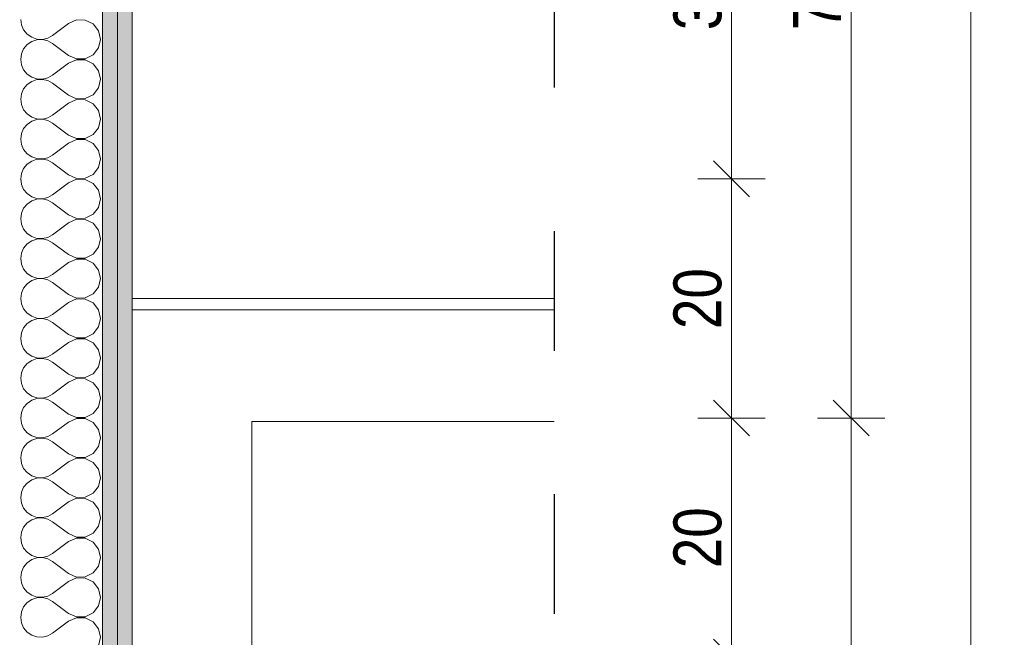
# Model space of a CAD drawing. Header units: millimetres. Extents: x -19885 to 4386, y -353 to 3827.
# Tile 38 of 59: x -9166 to -8343, y 2217 to 2733. Entities that reach past the tile are written whole.
import ezdxf

# ---------------------------------------------------------------- set-up
doc = ezdxf.new("R2010")
doc.units = ezdxf.units.MM
doc.header["$MEASUREMENT"] = 0
doc.linetypes.add('Przerywana długa', pattern=[220, 100, -120])
doc.linetypes.add('Wipeout_Contour', pattern=[1000, 0, -1000])
for name, color, linetype, lineweight, true_color in [('KR_INW_Nr_pióra__28', 7, 'Continuous', 25, 0xa80f02), ('PRZBUDOWA_W_KAN_OPIS_Nr_pióra__20', 7, 'Continuous', 13, 0xb00000), ('ROZBUDOWA_NOWE_DZIAŁOWE_Nr_pióra__24', 7, 'Continuous', 15, 0x029e21), ('ROZBUDOWA_NOWE_DZIAŁOWE_Nr_pióra__4', 7, 'Continuous', 13, 0x029e21), ('ROZBUDOWA_NOWE_DZIAŁOWE_Nr_pióra__61', 7, 'Continuous', 13, 0x6a6a6a), ('ROZBUDOWA_NOWE_DZIAŁOWE_Nr_pióra__67', 7, 'Continuous', 13, 0x6a6a6a)]:
    doc.layers.add(name, color=color, linetype=linetype, lineweight=lineweight, true_color=true_color)
doc.layers.add('PRZBUDOWA_W_KAN_OPIS', color=7, linetype='Continuous')
doc.layers.add('ROZBUDOWA_NOWE_DZIAŁOWE_Nr_pióra__47', color=7, linetype='Continuous', lineweight=15)
doc.styles.add('GENERATED_STYLE_2', font='txt')
doc.dimstyles.new('GENERATED_STYLE__1', dxfattribs={"dimtxt": 40, "dimasz": 28.5, "dimexe": 0.18, "dimexo": 0, "dimgap": 0.09, "dimtad": 1, "dimdec": 0, "dimlfac": 0.1, "dimzin": 0, "dimdsep": 46, "dimtxsty": 'GENERATED_STYLE_2', "dimblk": 'ARROWHEAD_6', "dimblk1": 'ARROWHEAD_6', "dimblk2": 'ARROWHEAD_6', "dimcen": 0.09, "dimclrd": 256, "dimclre": 256, "dimclrt": 256, "dimadec": 1, "dimazin": 0, "dimtfac": 1, "dimtdec": 4, "dimtmove": 0, "dimatfit": 3, "dimfxl": 0, "dimtolj": 1, "dimtzin": 0, "dimarcsym": 0})
pattern_1 = [(0, (0, 0), (0, 15), [0, -15])]

# ---------------------------------------------------------------- blocks, each defined once
blk = doc.blocks.new('*X8')
at = {"layer": 'ROZBUDOWA_NOWE_DZIAŁOWE_Nr_pióra__4', "linetype": 'Continuous'}
for p, q in [((-9165.5, 2733.33), (-9164.87, 2728.78)), ((-9164.87, 2728.78), (-9163.01, 2724.57)), ((-9125.5, 2730), (-9138.83, 2720)), ((-9118.82, 2733), (-9125.5, 2730)), ((-9111.5, 2732.85), (-9118.82, 2733)), ((-9104.95, 2729.57), (-9111.5, 2732.85)), ((-9100.44, 2723.81), (-9104.95, 2729.57)), ((-9163.01, 2724.57), (-9160.08, 2721.03)), ((-9160.08, 2721.03), (-9156.29, 2718.43)), ((-9156.29, 2718.43), (-9151.93, 2716.96)), ((-9147.34, 2716.73), (-9142.86, 2717.77)), ((-9142.86, 2717.77), (-9138.83, 2720)), ((-9098.83, 2716.67), (-9100.44, 2723.81)), ((-9160.08, 2712.3), (-9163.01, 2708.76)), ((-9156.29, 2714.91), (-9160.08, 2712.3)), ((-9151.93, 2716.38), (-9156.29, 2714.91)), ((-9151.93, 2716.96), (-9147.34, 2716.73)), ((-9147.34, 2716.6), (-9151.93, 2716.38)), ((-9142.86, 2715.56), (-9147.34, 2716.6)), ((-9138.83, 2713.33), (-9142.86, 2715.56)), ((-9125.5, 2703.33), (-9138.83, 2713.33)), ((-9104.95, 2703.76), (-9100.44, 2709.52)), ((-9100.44, 2709.52), (-9098.83, 2716.67)), ((-9164.87, 2704.55), (-9165.5, 2700)), ((-9163.01, 2708.76), (-9164.87, 2704.55)), ((-9125.5, 2703.33), (-9118.82, 2700.33)), ((-9111.5, 2700.49), (-9104.95, 2703.76)), ((-9165.5, 2700), (-9164.87, 2695.45)), ((-9164.87, 2695.45), (-9163.01, 2691.24)), ((-9125.5, 2696.67), (-9138.83, 2686.67)), ((-9118.82, 2699.67), (-9125.5, 2696.67)), ((-9118.82, 2700.33), (-9111.5, 2700.49)), ((-9111.5, 2699.51), (-9118.82, 2699.67)), ((-9104.95, 2696.24), (-9111.5, 2699.51)), ((-9100.44, 2690.48), (-9104.95, 2696.24)), ((-9163.01, 2691.24), (-9160.08, 2687.7)), ((-9160.08, 2687.7), (-9156.29, 2685.09)), ((-9156.29, 2685.09), (-9151.93, 2683.62)), ((-9142.86, 2684.44), (-9138.83, 2686.67)), ((-9098.83, 2683.33), (-9100.44, 2690.48)), ((-9160.08, 2678.97), (-9163.01, 2675.43)), ((-9156.29, 2681.57), (-9160.08, 2678.97)), ((-9151.93, 2683.04), (-9156.29, 2681.57)), ((-9151.93, 2683.62), (-9147.34, 2683.4)), ((-9147.34, 2683.27), (-9151.93, 2683.04)), ((-9147.34, 2683.4), (-9142.86, 2684.44)), ((-9142.86, 2682.23), (-9147.34, 2683.27)), ((-9138.83, 2680), (-9142.86, 2682.23)), ((-9125.5, 2670), (-9138.83, 2680)), ((-9100.44, 2676.19), (-9098.83, 2683.33)), ((-9164.87, 2671.22), (-9165.5, 2666.67)), ((-9163.01, 2675.43), (-9164.87, 2671.22)), ((-9125.5, 2670), (-9118.82, 2667)), ((-9111.5, 2667.15), (-9104.95, 2670.43)), ((-9104.95, 2670.43), (-9100.44, 2676.19)), ((-9165.5, 2666.67), (-9164.87, 2662.11)), ((-9164.87, 2662.11), (-9163.01, 2657.9)), ((-9125.5, 2663.33), (-9138.83, 2653.33)), ((-9118.82, 2666.33), (-9125.5, 2663.33)), ((-9118.82, 2667), (-9111.5, 2667.15)), ((-9111.5, 2666.18), (-9118.82, 2666.33)), ((-9104.95, 2662.91), (-9111.5, 2666.18)), ((-9100.44, 2657.14), (-9104.95, 2662.91)), ((-9163.01, 2657.9), (-9160.08, 2654.36)), ((-9160.08, 2654.36), (-9156.29, 2651.76)), ((-9156.29, 2651.76), (-9151.93, 2650.29)), ((-9142.86, 2651.11), (-9138.83, 2653.33)), ((-9098.83, 2650), (-9100.44, 2657.14)), ((-9160.08, 2645.64), (-9163.01, 2642.1)), ((-9156.29, 2648.24), (-9160.08, 2645.64)), ((-9151.93, 2649.71), (-9156.29, 2648.24)), ((-9151.93, 2650.29), (-9147.34, 2650.07)), ((-9147.34, 2649.93), (-9151.93, 2649.71)), ((-9147.34, 2650.07), (-9142.86, 2651.11)), ((-9142.86, 2648.89), (-9147.34, 2649.93)), ((-9138.83, 2646.67), (-9142.86, 2648.89)), ((-9125.5, 2636.67), (-9138.83, 2646.67)), ((-9100.44, 2642.86), (-9098.83, 2650)), ((-9164.87, 2637.89), (-9165.5, 2633.33)), ((-9163.01, 2642.1), (-9164.87, 2637.89)), ((-9125.5, 2636.67), (-9118.82, 2633.67)), ((-9111.5, 2633.82), (-9104.95, 2637.09)), ((-9104.95, 2637.09), (-9100.44, 2642.86)), ((-9165.5, 2633.33), (-9164.87, 2628.78)), ((-9164.87, 2628.78), (-9163.01, 2624.57)), ((-9125.5, 2630), (-9138.83, 2620)), ((-9118.82, 2633), (-9125.5, 2630)), ((-9118.82, 2633.67), (-9111.5, 2633.82)), ((-9111.5, 2632.85), (-9118.82, 2633)), ((-9104.95, 2629.57), (-9111.5, 2632.85)), ((-9100.44, 2623.81), (-9104.95, 2629.57)), ((-9163.01, 2624.57), (-9160.08, 2621.03)), ((-9160.08, 2621.03), (-9156.29, 2618.43)), ((-9142.86, 2617.77), (-9138.83, 2620)), ((-9098.83, 2616.67), (-9100.44, 2623.81)), ((-9160.08, 2612.3), (-9163.01, 2608.76)), ((-9156.29, 2614.91), (-9160.08, 2612.3)), ((-9156.29, 2618.43), (-9151.93, 2616.96)), ((-9151.93, 2616.38), (-9156.29, 2614.91)), ((-9151.93, 2616.96), (-9147.34, 2616.73)), ((-9147.34, 2616.6), (-9151.93, 2616.38)), ((-9147.34, 2616.73), (-9142.86, 2617.77)), ((-9142.86, 2615.56), (-9147.34, 2616.6)), ((-9138.83, 2613.33), (-9142.86, 2615.56)), ((-9125.5, 2603.33), (-9138.83, 2613.33)), ((-9100.44, 2609.52), (-9098.83, 2616.67)), ((-9164.87, 2604.55), (-9165.5, 2600)), ((-9163.01, 2608.76), (-9164.87, 2604.55)), ((-9125.5, 2603.33), (-9118.82, 2600.33)), ((-9111.5, 2600.49), (-9104.95, 2603.76)), ((-9104.95, 2603.76), (-9100.44, 2609.52)), ((-9165.5, 2600), (-9164.87, 2595.45)), ((-9164.87, 2595.45), (-9163.01, 2591.24)), ((-9125.5, 2596.67), (-9138.83, 2586.67)), ((-9118.82, 2599.67), (-9125.5, 2596.67)), ((-9118.82, 2600.33), (-9111.5, 2600.49)), ((-9111.5, 2599.51), (-9118.82, 2599.67)), ((-9104.95, 2596.24), (-9111.5, 2599.51)), ((-9100.44, 2590.48), (-9104.95, 2596.24)), ((-9163.01, 2591.24), (-9160.08, 2587.7)), ((-9160.08, 2587.7), (-9156.29, 2585.09)), ((-9142.86, 2584.44), (-9138.83, 2586.67)), ((-9098.83, 2583.33), (-9100.44, 2590.48)), ((-9160.08, 2578.97), (-9163.01, 2575.43)), ((-9156.29, 2581.57), (-9160.08, 2578.97)), ((-9156.29, 2585.09), (-9151.93, 2583.62)), ((-9151.93, 2583.04), (-9156.29, 2581.57)), ((-9151.93, 2583.62), (-9147.34, 2583.4)), ((-9147.34, 2583.27), (-9151.93, 2583.04)), ((-9147.34, 2583.4), (-9142.86, 2584.44)), ((-9142.86, 2582.23), (-9147.34, 2583.27)), ((-9138.83, 2580), (-9142.86, 2582.23)), ((-9125.5, 2570), (-9138.83, 2580)), ((-9100.44, 2576.19), (-9098.83, 2583.33)), ((-9164.87, 2571.22), (-9165.5, 2566.67)), ((-9163.01, 2575.43), (-9164.87, 2571.22)), ((-9125.5, 2570), (-9118.82, 2567)), ((-9111.5, 2567.15), (-9104.95, 2570.43)), ((-9104.95, 2570.43), (-9100.44, 2576.19)), ((-9165.5, 2566.67), (-9164.87, 2562.11)), ((-9164.87, 2562.11), (-9163.01, 2557.9)), ((-9125.5, 2563.33), (-9138.83, 2553.33)), ((-9118.82, 2566.33), (-9125.5, 2563.33)), ((-9118.82, 2567), (-9111.5, 2567.15)), ((-9111.5, 2566.18), (-9118.82, 2566.33)), ((-9104.95, 2562.91), (-9111.5, 2566.18)), ((-9100.44, 2557.14), (-9104.95, 2562.91)), ((-9163.01, 2557.9), (-9160.08, 2554.36)), ((-9160.08, 2554.36), (-9156.29, 2551.76)), ((-9142.86, 2551.11), (-9138.83, 2553.33)), ((-9098.83, 2550), (-9100.44, 2557.14)), ((-9160.08, 2545.64), (-9163.01, 2542.1)), ((-9156.29, 2548.24), (-9160.08, 2545.64)), ((-9156.29, 2551.76), (-9151.93, 2550.29)), ((-9151.93, 2549.71), (-9156.29, 2548.24)), ((-9151.93, 2550.29), (-9147.34, 2550.07)), ((-9147.34, 2549.93), (-9151.93, 2549.71)), ((-9147.34, 2550.07), (-9142.86, 2551.11)), ((-9142.86, 2548.89), (-9147.34, 2549.93)), ((-9138.83, 2546.67), (-9142.86, 2548.89)), ((-9125.5, 2536.67), (-9138.83, 2546.67)), ((-9100.44, 2542.86), (-9098.83, 2550)), ((-9164.87, 2537.89), (-9165.5, 2533.33)), ((-9163.01, 2542.1), (-9164.87, 2537.89)), ((-9125.5, 2536.67), (-9118.82, 2533.67)), ((-9111.5, 2533.82), (-9104.95, 2537.09)), ((-9104.95, 2537.09), (-9100.44, 2542.86)), ((-9165.5, 2533.33), (-9164.87, 2528.78)), ((-9164.87, 2528.78), (-9163.01, 2524.57)), ((-9125.5, 2530), (-9138.83, 2520)), ((-9118.82, 2533), (-9125.5, 2530)), ((-9118.82, 2533.67), (-9111.5, 2533.82)), ((-9111.5, 2532.85), (-9118.82, 2533)), ((-9104.95, 2529.57), (-9111.5, 2532.85)), ((-9100.44, 2523.81), (-9104.95, 2529.57)), ((-9163.01, 2524.57), (-9160.08, 2521.03)), ((-9160.08, 2521.03), (-9156.29, 2518.43)), ((-9142.86, 2517.77), (-9138.83, 2520)), ((-9098.83, 2516.67), (-9100.44, 2523.81)), ((-9160.08, 2512.3), (-9163.01, 2508.76)), ((-9156.29, 2514.91), (-9160.08, 2512.3)), ((-9156.29, 2518.43), (-9151.93, 2516.96)), ((-9151.93, 2516.38), (-9156.29, 2514.91)), ((-9151.93, 2516.96), (-9147.34, 2516.73)), ((-9147.34, 2516.6), (-9151.93, 2516.38)), ((-9147.34, 2516.73), (-9142.86, 2517.77)), ((-9142.86, 2515.56), (-9147.34, 2516.6)), ((-9138.83, 2513.33), (-9142.86, 2515.56)), ((-9125.5, 2503.33), (-9138.83, 2513.33)), ((-9100.44, 2509.52), (-9098.83, 2516.67)), ((-9164.87, 2504.55), (-9165.5, 2500)), ((-9163.01, 2508.76), (-9164.87, 2504.55)), ((-9111.5, 2500.49), (-9104.95, 2503.76)), ((-9104.95, 2503.76), (-9100.44, 2509.52)), ((-9165.5, 2500), (-9164.87, 2495.45)), ((-9164.87, 2495.45), (-9163.01, 2491.24)), ((-9125.5, 2496.67), (-9138.83, 2486.67)), ((-9125.5, 2503.33), (-9118.82, 2500.33)), ((-9118.82, 2499.67), (-9125.5, 2496.67)), ((-9118.82, 2500.33), (-9111.5, 2500.49)), ((-9111.5, 2499.51), (-9118.82, 2499.67)), ((-9104.95, 2496.24), (-9111.5, 2499.51)), ((-9100.44, 2490.48), (-9104.95, 2496.24)), ((-9163.01, 2491.24), (-9160.08, 2487.7)), ((-9160.08, 2487.7), (-9156.29, 2485.09)), ((-9098.83, 2483.33), (-9100.44, 2490.48)), ((-9160.08, 2478.97), (-9163.01, 2475.43)), ((-9156.29, 2481.57), (-9160.08, 2478.97)), ((-9156.29, 2485.09), (-9151.93, 2483.62)), ((-9151.93, 2483.04), (-9156.29, 2481.57)), ((-9151.93, 2483.62), (-9147.34, 2483.4)), ((-9147.34, 2483.27), (-9151.93, 2483.04)), ((-9147.34, 2483.4), (-9142.86, 2484.44)), ((-9142.86, 2482.23), (-9147.34, 2483.27)), ((-9142.86, 2484.44), (-9138.83, 2486.67)), ((-9138.83, 2480), (-9142.86, 2482.23)), ((-9125.5, 2470), (-9138.83, 2480)), ((-9100.44, 2476.19), (-9098.83, 2483.33)), ((-9164.87, 2471.22), (-9165.5, 2466.67)), ((-9163.01, 2475.43), (-9164.87, 2471.22)), ((-9104.95, 2470.43), (-9100.44, 2476.19)), ((-9165.5, 2466.67), (-9164.87, 2462.11)), ((-9125.5, 2463.33), (-9138.83, 2453.33)), ((-9125.5, 2470), (-9118.82, 2467)), ((-9118.82, 2466.33), (-9125.5, 2463.33)), ((-9118.82, 2467), (-9111.5, 2467.15)), ((-9111.5, 2466.18), (-9118.82, 2466.33)), ((-9111.5, 2467.15), (-9104.95, 2470.43)), ((-9104.95, 2462.91), (-9111.5, 2466.18)), ((-9100.44, 2457.14), (-9104.95, 2462.91)), ((-9164.87, 2462.11), (-9163.01, 2457.9)), ((-9163.01, 2457.9), (-9160.08, 2454.36)), ((-9160.08, 2454.36), (-9156.29, 2451.76)), ((-9098.83, 2450), (-9100.44, 2457.14)), ((-9156.29, 2448.24), (-9160.08, 2445.64)), ((-9156.29, 2451.76), (-9151.93, 2450.29)), ((-9151.93, 2449.71), (-9156.29, 2448.24)), ((-9151.93, 2450.29), (-9147.34, 2450.07)), ((-9147.34, 2449.93), (-9151.93, 2449.71)), ((-9147.34, 2450.07), (-9142.86, 2451.11)), ((-9142.86, 2448.89), (-9147.34, 2449.93)), ((-9142.86, 2451.11), (-9138.83, 2453.33)), ((-9138.83, 2446.67), (-9142.86, 2448.89)), ((-9125.5, 2436.67), (-9138.83, 2446.67)), ((-9100.44, 2442.86), (-9098.83, 2450)), ((-9164.87, 2437.89), (-9165.5, 2433.33)), ((-9163.01, 2442.1), (-9164.87, 2437.89)), ((-9160.08, 2445.64), (-9163.01, 2442.1)), ((-9104.95, 2437.09), (-9100.44, 2442.86)), ((-9165.5, 2433.33), (-9164.87, 2428.78)), ((-9125.5, 2430), (-9138.83, 2420)), ((-9125.5, 2436.67), (-9118.82, 2433.67)), ((-9118.82, 2433), (-9125.5, 2430)), ((-9118.82, 2433.67), (-9111.5, 2433.82)), ((-9111.5, 2432.85), (-9118.82, 2433)), ((-9111.5, 2433.82), (-9104.95, 2437.09)), ((-9104.95, 2429.57), (-9111.5, 2432.85)), ((-9100.44, 2423.81), (-9104.95, 2429.57)), ((-9164.87, 2428.78), (-9163.01, 2424.57)), ((-9163.01, 2424.57), (-9160.08, 2421.03)), ((-9098.83, 2416.67), (-9100.44, 2423.81)), ((-9160.08, 2421.03), (-9156.29, 2418.43)), ((-9156.29, 2414.91), (-9160.08, 2412.3)), ((-9156.29, 2418.43), (-9151.93, 2416.96)), ((-9151.93, 2416.38), (-9156.29, 2414.91)), ((-9151.93, 2416.96), (-9147.34, 2416.73)), ((-9147.34, 2416.6), (-9151.93, 2416.38)), ((-9147.34, 2416.73), (-9142.86, 2417.77)), ((-9142.86, 2415.56), (-9147.34, 2416.6)), ((-9142.86, 2417.77), (-9138.83, 2420)), ((-9138.83, 2413.33), (-9142.86, 2415.56)), ((-9125.5, 2403.33), (-9138.83, 2413.33)), ((-9100.44, 2409.52), (-9098.83, 2416.67)), ((-9163.01, 2408.76), (-9164.87, 2404.55)), ((-9160.08, 2412.3), (-9163.01, 2408.76)), ((-9104.95, 2403.76), (-9100.44, 2409.52)), ((-9164.87, 2404.55), (-9165.5, 2400)), ((-9165.5, 2400), (-9164.87, 2395.45)), ((-9125.5, 2396.67), (-9138.83, 2386.67)), ((-9125.5, 2403.33), (-9118.82, 2400.33)), ((-9118.82, 2399.67), (-9125.5, 2396.67)), ((-9118.82, 2400.33), (-9111.5, 2400.49)), ((-9111.5, 2399.51), (-9118.82, 2399.67)), ((-9111.5, 2400.49), (-9104.95, 2403.76)), ((-9104.95, 2396.24), (-9111.5, 2399.51)), ((-9164.87, 2395.45), (-9163.01, 2391.24)), ((-9163.01, 2391.24), (-9160.08, 2387.7)), ((-9100.44, 2390.48), (-9104.95, 2396.24)), ((-9098.83, 2383.33), (-9100.44, 2390.48)), ((-9160.08, 2387.7), (-9156.29, 2385.09)), ((-9156.29, 2381.57), (-9160.08, 2378.97)), ((-9156.29, 2385.09), (-9151.93, 2383.62)), ((-9151.93, 2383.04), (-9156.29, 2381.57)), ((-9151.93, 2383.62), (-9147.34, 2383.4)), ((-9147.34, 2383.27), (-9151.93, 2383.04)), ((-9147.34, 2383.4), (-9142.86, 2384.44)), ((-9142.86, 2382.23), (-9147.34, 2383.27)), ((-9142.86, 2384.44), (-9138.83, 2386.67)), ((-9138.83, 2380), (-9142.86, 2382.23)), ((-9125.5, 2370), (-9138.83, 2380)), ((-9100.44, 2376.19), (-9098.83, 2383.33)), ((-9163.01, 2375.43), (-9164.87, 2371.22)), ((-9160.08, 2378.97), (-9163.01, 2375.43)), ((-9104.95, 2370.43), (-9100.44, 2376.19)), ((-9164.87, 2371.22), (-9165.5, 2366.67)), ((-9165.5, 2366.67), (-9164.87, 2362.11)), ((-9125.5, 2370), (-9118.82, 2367)), ((-9118.82, 2366.33), (-9125.5, 2363.33)), ((-9118.82, 2367), (-9111.5, 2367.15)), ((-9111.5, 2366.18), (-9118.82, 2366.33)), ((-9111.5, 2367.15), (-9104.95, 2370.43)), ((-9104.95, 2362.91), (-9111.5, 2366.18)), ((-9164.87, 2362.11), (-9163.01, 2357.9)), ((-9163.01, 2357.9), (-9160.08, 2354.36)), ((-9125.5, 2363.33), (-9138.83, 2353.33)), ((-9100.44, 2357.14), (-9104.95, 2362.91)), ((-9098.83, 2350), (-9100.44, 2357.14)), ((-9160.08, 2354.36), (-9156.29, 2351.76)), ((-9156.29, 2348.24), (-9160.08, 2345.64)), ((-9156.29, 2351.76), (-9151.93, 2350.29)), ((-9151.93, 2349.71), (-9156.29, 2348.24)), ((-9151.93, 2350.29), (-9147.34, 2350.07)), ((-9147.34, 2349.93), (-9151.93, 2349.71)), ((-9147.34, 2350.07), (-9142.86, 2351.11)), ((-9142.86, 2348.89), (-9147.34, 2349.93)), ((-9142.86, 2351.11), (-9138.83, 2353.33)), ((-9138.83, 2346.67), (-9142.86, 2348.89)), ((-9100.44, 2342.86), (-9098.83, 2350)), ((-9163.01, 2342.1), (-9164.87, 2337.89)), ((-9160.08, 2345.64), (-9163.01, 2342.1)), ((-9125.5, 2336.67), (-9138.83, 2346.67)), ((-9104.95, 2337.09), (-9100.44, 2342.86)), ((-9164.87, 2337.89), (-9165.5, 2333.33)), ((-9165.5, 2333.33), (-9164.87, 2328.78)), ((-9125.5, 2336.67), (-9118.82, 2333.67)), ((-9118.82, 2333), (-9125.5, 2330)), ((-9118.82, 2333.67), (-9111.5, 2333.82)), ((-9111.5, 2332.85), (-9118.82, 2333)), ((-9111.5, 2333.82), (-9104.95, 2337.09)), ((-9104.95, 2329.57), (-9111.5, 2332.85)), ((-9164.87, 2328.78), (-9163.01, 2324.57)), ((-9163.01, 2324.57), (-9160.08, 2321.03)), ((-9125.5, 2330), (-9138.83, 2320)), ((-9100.44, 2323.81), (-9104.95, 2329.57)), ((-9098.83, 2316.67), (-9100.44, 2323.81)), ((-9160.08, 2321.03), (-9156.29, 2318.43)), ((-9156.29, 2314.91), (-9160.08, 2312.3)), ((-9156.29, 2318.43), (-9151.93, 2316.96)), ((-9151.93, 2316.38), (-9156.29, 2314.91)), ((-9151.93, 2316.96), (-9147.34, 2316.73)), ((-9147.34, 2316.6), (-9151.93, 2316.38)), ((-9147.34, 2316.73), (-9142.86, 2317.77)), ((-9142.86, 2315.56), (-9147.34, 2316.6)), ((-9142.86, 2317.77), (-9138.83, 2320)), ((-9138.83, 2313.33), (-9142.86, 2315.56)), ((-9100.44, 2309.52), (-9098.83, 2316.67)), ((-9163.01, 2308.76), (-9164.87, 2304.55)), ((-9160.08, 2312.3), (-9163.01, 2308.76)), ((-9125.5, 2303.33), (-9138.83, 2313.33)), ((-9104.95, 2303.76), (-9100.44, 2309.52)), ((-9164.87, 2304.55), (-9165.5, 2300)), ((-9165.5, 2300), (-9164.87, 2295.45)), ((-9125.5, 2303.33), (-9118.82, 2300.33)), ((-9118.82, 2299.67), (-9125.5, 2296.67)), ((-9118.82, 2300.33), (-9111.5, 2300.49)), ((-9111.5, 2299.51), (-9118.82, 2299.67)), ((-9111.5, 2300.49), (-9104.95, 2303.76)), ((-9104.95, 2296.24), (-9111.5, 2299.51)), ((-9164.87, 2295.45), (-9163.01, 2291.24)), ((-9163.01, 2291.24), (-9160.08, 2287.7)), ((-9125.5, 2296.67), (-9138.83, 2286.67)), ((-9100.44, 2290.48), (-9104.95, 2296.24)), ((-9098.83, 2283.33), (-9100.44, 2290.48)), ((-9160.08, 2287.7), (-9156.29, 2285.09)), ((-9156.29, 2281.57), (-9160.08, 2278.97)), ((-9156.29, 2285.09), (-9151.93, 2283.62)), ((-9151.93, 2283.04), (-9156.29, 2281.57)), ((-9151.93, 2283.62), (-9147.34, 2283.4)), ((-9147.34, 2283.27), (-9151.93, 2283.04)), ((-9147.34, 2283.4), (-9142.86, 2284.44)), ((-9142.86, 2282.23), (-9147.34, 2283.27)), ((-9142.86, 2284.44), (-9138.83, 2286.67)), ((-9138.83, 2280), (-9142.86, 2282.23)), ((-9100.44, 2276.19), (-9098.83, 2283.33)), ((-9163.01, 2275.43), (-9164.87, 2271.22)), ((-9160.08, 2278.97), (-9163.01, 2275.43)), ((-9125.5, 2270), (-9138.83, 2280)), ((-9104.95, 2270.43), (-9100.44, 2276.19)), ((-9164.87, 2271.22), (-9165.5, 2266.67)), ((-9165.5, 2266.67), (-9164.87, 2262.11)), ((-9125.5, 2270), (-9118.82, 2267)), ((-9118.82, 2266.33), (-9125.5, 2263.33)), ((-9118.82, 2267), (-9111.5, 2267.15)), ((-9111.5, 2266.18), (-9118.82, 2266.33)), ((-9111.5, 2267.15), (-9104.95, 2270.43)), ((-9104.95, 2262.91), (-9111.5, 2266.18)), ((-9164.87, 2262.11), (-9163.01, 2257.9)), ((-9163.01, 2257.9), (-9160.08, 2254.36)), ((-9125.5, 2263.33), (-9138.83, 2253.33)), ((-9100.44, 2257.14), (-9104.95, 2262.91)), ((-9098.83, 2250), (-9100.44, 2257.14)), ((-9160.08, 2254.36), (-9156.29, 2251.76)), ((-9156.29, 2248.24), (-9160.08, 2245.64)), ((-9156.29, 2251.76), (-9151.93, 2250.29)), ((-9151.93, 2249.71), (-9156.29, 2248.24)), ((-9151.93, 2250.29), (-9147.34, 2250.07)), ((-9147.34, 2249.93), (-9151.93, 2249.71)), ((-9147.34, 2250.07), (-9142.86, 2251.11)), ((-9142.86, 2248.89), (-9147.34, 2249.93)), ((-9142.86, 2251.11), (-9138.83, 2253.33)), ((-9138.83, 2246.67), (-9142.86, 2248.89)), ((-9100.44, 2242.86), (-9098.83, 2250)), ((-9163.01, 2242.1), (-9164.87, 2237.89)), ((-9160.08, 2245.64), (-9163.01, 2242.1)), ((-9125.5, 2236.67), (-9138.83, 2246.67)), ((-9104.95, 2237.09), (-9100.44, 2242.86)), ((-9164.87, 2237.89), (-9165.5, 2233.33)), ((-9165.5, 2233.33), (-9164.87, 2228.78)), ((-9125.5, 2236.67), (-9118.82, 2233.67)), ((-9118.82, 2233), (-9125.5, 2230)), ((-9118.82, 2233.67), (-9111.5, 2233.82)), ((-9111.5, 2232.85), (-9118.82, 2233)), ((-9111.5, 2233.82), (-9104.95, 2237.09)), ((-9104.95, 2229.57), (-9111.5, 2232.85)), ((-9164.87, 2228.78), (-9163.01, 2224.57)), ((-9163.01, 2224.57), (-9160.08, 2221.03)), ((-9125.5, 2230), (-9138.83, 2220)), ((-9100.44, 2223.81), (-9104.95, 2229.57)), ((-9098.83, 2216.67), (-9100.44, 2223.81)), ((-9160.08, 2221.03), (-9156.29, 2218.43)), ((-9156.29, 2218.43), (-9151.93, 2216.96)), ((-9151.93, 2216.96), (-9147.34, 2216.73)), ((-9147.34, 2216.73), (-9142.86, 2217.77)), ((-9142.86, 2217.77), (-9138.83, 2220)), ((-9100.44, 2209.52), (-9098.83, 2216.67))]:
    blk.add_line(p, q, dxfattribs=at)
blk = doc.blocks.new('Wypełnienie_4', base_point=(0, 0))
at = {"layer": 'ROZBUDOWA_NOWE_DZIAŁOWE_Nr_pióra__4', "linetype": 'Continuous'}
blk.add_blockref('*X8', (0, 0), dxfattribs=at)
blk = doc.blocks.new('*D141')
at = {"layer": 'PRZBUDOWA_W_KAN_OPIS_Nr_pióra__20', "linetype": 'Continuous'}
for p, q in [((-8585.97, 2415), (-8555.97, 2385)), ((-8542.85, 2400), (-8599.1, 2400)), ((-8570.97, 2200), (-8570.97, 2400)), ((-8585.97, 2215), (-8555.97, 2185)), ((-8542.85, 2200), (-8599.1, 2200))]:
    blk.add_line(p, q, dxfattribs=at)
at = {"color": 254, "linetype": 'Wipeout_Contour', "lineweight": 0, "ltscale": 35605.164294}
blk.add_wipeout([(-8578.97, 2274.4), (-8578.97, 2325.6), (-8618.97, 2325.6), (-8618.97, 2274.4)], dxfattribs=at).dxf.layer = 'PRZBUDOWA_W_KAN_OPIS'
at = {"layer": 'PRZBUDOWA_W_KAN_OPIS_Nr_pióra__20', "insert": (-8578.97, 2274.4), "char_height": 40, "attachment_point": 7, "rotation": 90, "style": 'GENERATED_STYLE_2'}
blk.add_mtext('\\A1;{\\fArial Narrow|b0|i0|c238|p34;20}', dxfattribs=at)
blk = doc.blocks.new('ARROWHEAD_6')
at = {"color": 0, "linetype": 'Continuous', "lineweight": 0}
for p, q in [((-0.5, -0.5), (0.5, 0.5)), ((0, 0), (-1, 0))]:
    blk.add_line(p, q, dxfattribs=at)
blk = doc.blocks.new('*D142')
at = {"layer": 'PRZBUDOWA_W_KAN_OPIS_Nr_pióra__20', "linetype": 'Continuous'}
for p, q in [((-8585.97, 2615), (-8555.97, 2585)), ((-8542.85, 2600), (-8599.1, 2600)), ((-8570.97, 2400), (-8570.97, 2600)), ((-8585.97, 2415), (-8555.97, 2385)), ((-8542.85, 2400), (-8599.1, 2400))]:
    blk.add_line(p, q, dxfattribs=at)
at = {"color": 254, "linetype": 'Wipeout_Contour', "lineweight": 0, "ltscale": 35820.213459}
blk.add_wipeout([(-8578.97, 2474.4), (-8578.97, 2525.6), (-8618.97, 2525.6), (-8618.97, 2474.4)], dxfattribs=at).dxf.layer = 'PRZBUDOWA_W_KAN_OPIS'
at = {"layer": 'PRZBUDOWA_W_KAN_OPIS_Nr_pióra__20', "insert": (-8578.97, 2474.4), "char_height": 40, "attachment_point": 7, "rotation": 90, "style": 'GENERATED_STYLE_2'}
blk.add_mtext('\\A1;{\\fArial Narrow|b0|i0|c238|p34;20}', dxfattribs=at)
blk = doc.blocks.new('*D143')
at = {"layer": 'PRZBUDOWA_W_KAN_OPIS_Nr_pióra__20', "linetype": 'Continuous'}
for p, q in [((-8585.97, 2915), (-8555.97, 2885)), ((-8542.85, 2900), (-8599.1, 2900)), ((-8570.97, 2600), (-8570.97, 2900)), ((-8585.97, 2615), (-8555.97, 2585)), ((-8542.85, 2600), (-8599.1, 2600))]:
    blk.add_line(p, q, dxfattribs=at)
at = {"color": 254, "linetype": 'Wipeout_Contour', "lineweight": 0, "ltscale": 36112.153739}
blk.add_wipeout([(-8578.97, 2724.4), (-8578.97, 2775.6), (-8618.97, 2775.6), (-8618.97, 2724.4)], dxfattribs=at).dxf.layer = 'PRZBUDOWA_W_KAN_OPIS'
at = {"layer": 'PRZBUDOWA_W_KAN_OPIS_Nr_pióra__20', "insert": (-8578.97, 2724.4), "char_height": 40, "attachment_point": 7, "rotation": 90, "style": 'GENERATED_STYLE_2'}
blk.add_mtext('\\A1;{\\fArial Narrow|b0|i0|c238|p34;30}', dxfattribs=at)
blk = doc.blocks.new('*D146')
at = {"layer": 'PRZBUDOWA_W_KAN_OPIS_Nr_pióra__20', "linetype": 'Continuous'}
for p, q in [((-8485.97, 2415), (-8455.97, 2385)), ((-8442.85, 2400), (-8499.1, 2400)), ((-8470.97, 900), (-8470.97, 2400)), ((-8485.97, 915), (-8455.97, 885)), ((-8442.85, 900), (-8499.1, 900))]:
    blk.add_line(p, q, dxfattribs=at)
at = {"color": 254, "linetype": 'Wipeout_Contour', "lineweight": 0, "ltscale": 34630.965332}
blk.add_wipeout([(-8478.97, 1611.6), (-8478.97, 1688.4), (-8518.97, 1688.4), (-8518.97, 1611.6)], dxfattribs=at).dxf.layer = 'PRZBUDOWA_W_KAN_OPIS'
at = {"layer": 'PRZBUDOWA_W_KAN_OPIS_Nr_pióra__20', "insert": (-8478.97, 1611.6), "char_height": 40, "attachment_point": 7, "rotation": 90, "style": 'GENERATED_STYLE_2'}
blk.add_mtext('\\A1;{\\fArial Narrow|b0|i0|c238|p34;150}', dxfattribs=at)
blk = doc.blocks.new('*D147')
at = {"layer": 'PRZBUDOWA_W_KAN_OPIS_Nr_pióra__20', "linetype": 'Continuous'}
for p, q in [((-8470.97, 3100), (-8470.97, 3122.5)), ((-8455.97, 3085), (-8485.97, 3115)), ((-8442.85, 3100), (-8499.1, 3100)), ((-8470.97, 2400), (-8470.97, 3100)), ((-8485.97, 2415), (-8455.97, 2385)), ((-8442.85, 2400), (-8499.1, 2400))]:
    blk.add_line(p, q, dxfattribs=at)
at = {"color": 254, "linetype": 'Wipeout_Contour', "lineweight": 0, "ltscale": 35731.371788}
blk.add_wipeout([(-8478.97, 2724.4), (-8478.97, 2775.6), (-8518.97, 2775.6), (-8518.97, 2724.4)], dxfattribs=at).dxf.layer = 'PRZBUDOWA_W_KAN_OPIS'
at = {"layer": 'PRZBUDOWA_W_KAN_OPIS_Nr_pióra__20', "insert": (-8478.97, 2724.4), "char_height": 40, "attachment_point": 7, "rotation": 90, "style": 'GENERATED_STYLE_2'}
blk.add_mtext('\\A1;{\\fArial Narrow|b0|i0|c238|p34;70}', dxfattribs=at)
blk = doc.blocks.new('*D148')
at = {"layer": 'PRZBUDOWA_W_KAN_OPIS_Nr_pióra__20', "linetype": 'Continuous'}
for p, q in [((-8370.97, 3100), (-8370.97, 3122.5)), ((-8355.97, 3085), (-8385.97, 3115)), ((-8342.85, 3100), (-8399.1, 3100)), ((-8370.97, 400), (-8370.97, 3100)), ((-8385.97, 415), (-8355.97, 385)), ((-8342.85, 400), (-8399.1, 400)), ((-8370.97, 377.5), (-8370.97, 400))]:
    blk.add_line(p, q, dxfattribs=at)
at = {"color": 254, "linetype": 'Wipeout_Contour', "lineweight": 0, "ltscale": 34317.735482}
blk.add_wipeout([(-8378.97, 1711.6), (-8378.97, 1788.4), (-8418.97, 1788.4), (-8418.97, 1711.6)], dxfattribs=at).dxf.layer = 'PRZBUDOWA_W_KAN_OPIS'
at = {"layer": 'PRZBUDOWA_W_KAN_OPIS_Nr_pióra__20', "insert": (-8378.97, 1711.6), "char_height": 40, "attachment_point": 7, "rotation": 90, "style": 'GENERATED_STYLE_2'}
blk.add_mtext('\\A1;{\\fArial Narrow|b0|i0|c238|p34;270}', dxfattribs=at)

msp = doc.modelspace()

# ---------------------------------------------------------------- hatches: boundary and pattern name
at = {"layer": 'ROZBUDOWA_NOWE_DZIAŁOWE_Nr_pióra__24', "linetype": 'Continuous'}
h = msp.add_hatch(dxfattribs=at)
h.set_pattern_fill('Gips', color=256, style=0, pattern_type=2)
h.set_pattern_definition(pattern_1)
h.paths.add_polyline_path([(-9097.17, 300), (-9084.67, 300), (-9084.67, 3100), (-9097.17, 3100)])
h = msp.add_hatch(dxfattribs=at)
h.set_pattern_fill('Gips', color=256, style=0, pattern_type=2)
h.set_pattern_definition(pattern_1)
h.paths.add_polyline_path([(-9084.67, 300), (-9072.17, 300), (-9072.17, 3100), (-9084.67, 3100)])

# ---------------------------------------------------------------- linework, layer by layer
at = {"layer": 'KR_INW_Nr_pióra__28', "linetype": 'Przerywana długa'}
msp.add_line((-8719.4, 3656.36), (-8719.4, -257.58), dxfattribs=at)
at = {"layer": 'ROZBUDOWA_NOWE_DZIAŁOWE_Nr_pióra__47', "linetype": 'Continuous'}
msp.add_line((-9072.17, 3100), (-9072.17, 300), dxfattribs=at)
at = {"layer": 'ROZBUDOWA_NOWE_DZIAŁOWE_Nr_pióra__61', "linetype": 'Continuous'}
for p, q in [((-9072.17, 2500), (-8719.4, 2500)), ((-9072.17, 2490.5), (-8719.4, 2490.5)), ((-8972.17, 2397), (-8972.17, 500)), ((-8719.4, 2397), (-8972.17, 2397))]:
    msp.add_line(p, q, dxfattribs=at)
at = {"layer": 'ROZBUDOWA_NOWE_DZIAŁOWE_Nr_pióra__67', "linetype": 'Continuous'}
for p, q in [((-9097.17, 3100), (-9097.17, 300)), ((-9084.67, 3100), (-9084.67, 300))]:
    msp.add_line(p, q, dxfattribs=at)

# ---------------------------------------------------------------- block references
at = {"layer": 'ROZBUDOWA_NOWE_DZIAŁOWE_Nr_pióra__4', "linetype": 'Continuous'}
msp.add_blockref('Wypełnienie_4', (0, 0), dxfattribs=at)

# ---------------------------------------------------------------- next in the draw order: dimensions: what is measured, and where the dimension line sits
at = {"layer": 'PRZBUDOWA_W_KAN_OPIS', "color": 14, "linetype": 'Continuous', "lineweight": 13, "true_color": 0xb00000}
dim = msp.add_linear_dim(base=(-8570.97, 2400), p1=(-9241.51, 2200), p2=(-9226.84, 2400), angle=90, dimstyle='GENERATED_STYLE__1', dxfattribs=at)
dim.commit()
dim.dimension.update_dxf_attribs({"geometry": '*D141', "text_midpoint": (-8598.97, 2304.75), "dimtype": 160, "text_rotation": 90})

# ---------------------------------------------------------------- next in the draw order: dimensions: what is measured, and where the dimension line sits
dim = msp.add_linear_dim(base=(-8570.97, 2600), p1=(-9226.84, 2400), p2=(-9387.29, 2600), angle=90, dimstyle='GENERATED_STYLE__1', dxfattribs=at)
dim.commit()
dim.dimension.update_dxf_attribs({"geometry": '*D142', "text_midpoint": (-8598.97, 2504.75), "dimtype": 160, "text_rotation": 90})

# ---------------------------------------------------------------- next in the draw order: dimensions: what is measured, and where the dimension line sits
for base, p1, p2, picture, middle in [((-8570.97, 2900), (-9387.29, 2600), (-9192.17, 2900), '*D143', (-8598.97, 2754.75)), ((-8470.97, 2400), (-9337.29, 900), (-9337.29, 2400), '*D146', (-8498.97, 1657.13))]:
    dim = msp.add_linear_dim(base=base, p1=p1, p2=p2, angle=90, dimstyle='GENERATED_STYLE__1', dxfattribs=at)
    dim.commit()
    dim.dimension.update_dxf_attribs({"geometry": picture, "text_midpoint": middle, "dimtype": 160, "text_rotation": 90})

# ---------------------------------------------------------------- next in the draw order: dimensions: what is measured, and where the dimension line sits
dim = msp.add_linear_dim(base=(-8470.97, 3100), p1=(-9337.29, 2400), p2=(-11407.29, 3100), angle=90, dimstyle='GENERATED_STYLE__1', dxfattribs=at)
dim.commit()
dim.dimension.update_dxf_attribs({"geometry": '*D147', "text_midpoint": (-8498.97, 2754.75), "dimtype": 160, "text_rotation": 90})

# ---------------------------------------------------------------- next in the draw order: dimensions: what is measured, and where the dimension line sits
dim = msp.add_linear_dim(base=(-8370.97, 3100), p1=(-11407.29, 400), p2=(-11407.29, 3100), angle=90, dimstyle='GENERATED_STYLE__1', dxfattribs=at)
dim.commit()
dim.dimension.update_dxf_attribs({"geometry": '*D148', "text_midpoint": (-8398.97, 1757.13), "dimtype": 160, "text_rotation": 90})

doc.saveas('drawing.dxf')
